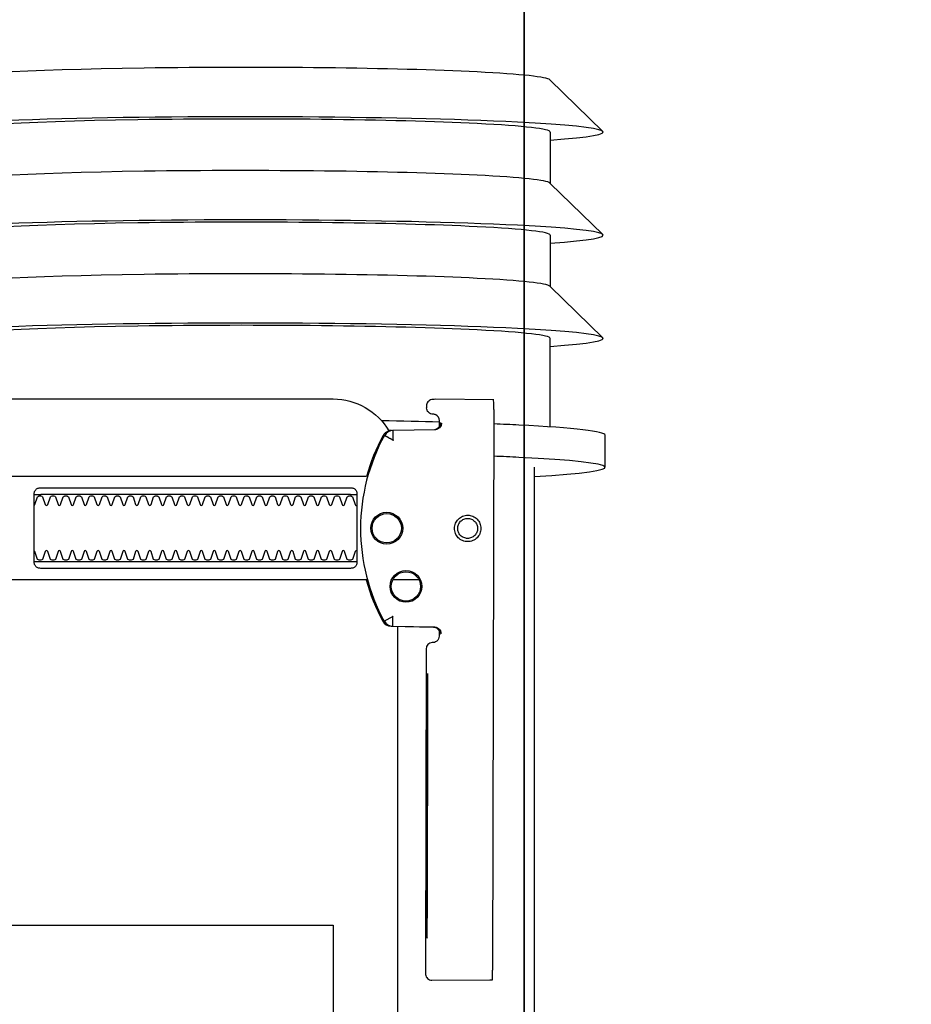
# Model space of a CAD drawing. Header units: millimetres. Extents: x 11979 to 23691, y 12825 to 41978.
# Tile 164 of 256: x 21581 to 21595, y 35702 to 35718. Entities that reach past the tile are written whole.
import ezdxf

# ---------------------------------------------------------------- set-up
doc = ezdxf.new("R2010")
doc.units = ezdxf.units.MM
for name, color, linetype in [('-WYMIAR', 8, 'Continuous'), ('_PROJEKTOWANE', 5, 'Continuous'), ('PROJEKTOWANE', 5, 'Continuous')]:
    doc.layers.add(name, color=color, linetype=linetype)
doc.layers.add('-ŚCIANY DZIAŁOWE', color=3, linetype='Continuous', lineweight=35)
doc.styles.get("Standard").update_dxf_attribs({"font": 'arial.ttf'})
doc.dimstyles.new('CZA-KROPKA-50', dxfattribs={"dimtxt": 12, "dimasz": 1, "dimexe": 2, "dimexo": 25, "dimgap": 4, "dimtad": 1, "dimdec": 1, "dimrnd": 0.5, "dimzin": 9, "dimdsep": 46, "dimtxsty": 'Standard', "dimblk": 'CZA-KROPKA', "dimblk1": 'CZA-KROPKA', "dimblk2": 'CZA-KROPKA', "dimsah": 1, "dimcen": -20, "dimse1": 1, "dimse2": 1, "dimclrd": 8, "dimclre": 8, "dimclrt": 9, "dimadec": 0, "dimazin": 0, "dimtfac": 1, "dimtdec": 1, "dimtmove": 1, "dimatfit": 3, "dimldrblk": 'CZA-KROPKA', "dimfxl": 1, "dimtolj": 1, "dimtzin": 9, "dimarcsym": 0})

# ---------------------------------------------------------------- blocks, each defined once
blk = doc.blocks.new('CZA-KROPKA')
at = {"layer": '-WYMIAR', "linetype": 'ByBlock'}
for p, q in [((0, 10), (0, -10)), ((5, 0), (-5, 0))]:
    blk.add_line(p, q, dxfattribs=at)
at = {"layer": '-WYMIAR', "linetype": 'ByBlock', "const_width": 2.5}
blk.add_lwpolyline([(-1.25, 0, 1), (1.25, 0, 1)], format="xyb", close=True, dxfattribs=at)
blk = doc.blocks.new('*D1609')
at = {"layer": '_PROJEKTOWANE', "color": 8, "lineweight": -2}
for p, q in [((21589.732, 35698.002), (21599.732, 35698.002)), ((21602.554, 35671.928), (21594.732, 35698.002)), ((21626.491, 35671.928), (21602.554, 35671.928))]:
    blk.add_line(p, q, dxfattribs=at)
at = {"layer": 'Defpoints', "color": 0}
for p in [(21588.732, 35801.111), (21600.732, 35796.984), (21600.732, 35698.002)]:
    blk.add_point(p, dxfattribs=at)
at = {"layer": '_PROJEKTOWANE', "color": 8, "lineweight": -2, "rotation": 180}
blk.add_blockref('CZA-KROPKA', (21588.732, 35698.002), dxfattribs=at)
at = {"layer": '_PROJEKTOWANE', "color": 8, "lineweight": -2}
blk.add_blockref('CZA-KROPKA', (21600.732, 35698.002), dxfattribs=at)
at = {"layer": '_PROJEKTOWANE', "color": 9, "insert": (21614.523, 35681.952), "char_height": 12, "attachment_point": 5}
blk.add_mtext('\\A1;12', dxfattribs=at)
blk = doc.blocks.new('99440_TOP')
for points in [[(-0.18928, 0.18181), (-0.19428, 0.18181)], [(-0.24931, 0.17326), (-0.24134, 0.18145)], [(-0.24123, 0.17331), (-0.23328, 0.17331), (-0.22535, 0.18145)], [(-0.22525, 0.17331), (-0.2173, 0.17331), (-0.20936, 0.18145)], [(-0.19554, 0.17331), (-0.20926, 0.17331)], [(-0.18928, 0.17081), (-0.04441, 0.17081), (-0.04022, 0.17071), (-0.03603, 0.17042), (-0.03187, 0.16993), (-0.02773, 0.16925), (-0.02363, 0.16837), (-0.01957, 0.16731), (-0.01557, 0.16606), (-0.01163, 0.16462), (-0.00776, 0.163), (-0.00397, 0.1612), (-0.00027, 0.15923), (0.00334, 0.15708), (0.00684, 0.15478), (0.01023, 0.15231), (0.0135, 0.14968)], [(-0.19826, 0.16455), (-0.11135, 0.16437)], [(-0.1958, 0.15629), (-0.19595, 0.15629), (-0.19625, 0.15629), (-0.1958, 0.1562), (-0.19564, 0.15614), (-0.1955, 0.15605), (-0.19538, 0.15594), (-0.19527, 0.15581), (-0.19519, 0.15567), (-0.19513, 0.15551), (-0.1951, 0.15535)], [(-0.16466, 0.14865), (-0.16453, 0.1552), (-0.16451, 0.15536), (-0.16447, 0.15551), (-0.16441, 0.15566), (-0.16432, 0.15579), (-0.16422, 0.15591), (-0.16409, 0.15601), (-0.16395, 0.15609), (-0.16381, 0.15614), (-0.16335, 0.15622), (-0.16367, 0.15623), (-0.16382, 0.15623)], [(-0.12182, 0.15427), (-0.15182, 0.15433)], [(-0.15182, 0.15423), (-0.12182, 0.15417)], [(-0.17187, 0.15297), (-0.17187, 0.14893)], [(0.16506, 0.14968), (-0.16464, 0.14968)], [(-0.17187, 0.14497), (-0.17187, 0.08036)], [(-0.18507, 0.14236), (-0.18507, 0.09436)], [(-0.17467, 0.09436), (-0.17467, 0.14236)], [(-0.11834, 0.04968), (-0.11834, 0.13968), (0.11166, 0.13968), (0.11166, 0.04968)]]:
    blk.add_lwpolyline(points)
for points in [[(-0.19976, 0.16454), (-0.19982, 0.15554, 0.009369), (-0.1998, 0.15511), (-0.19978, 0.15494), (-0.19973, 0.15477), (-0.19965, 0.15461), (-0.19955, 0.15447), (-0.19942, 0.15435), (-0.19927, 0.15426), (-0.19911, 0.15419), (-0.19894, 0.15415), (-0.19882, 0.15414), (-0.19867, 0.15414)], [(-0.16399, 0.15607), (-0.16311, 0.15607), (-0.1629, 0.15604), (-0.16269, 0.15598), (-0.16251, 0.15587), (-0.16236, 0.15572), (-0.16223, 0.15555), (-0.16215, 0.15535), (-0.16211, 0.15515, 0.002299), (-0.16211, 0.15503, 0.40455), (-0.16111, 0.15406), (-0.11132, 0.15396), (-0.11114, 0.15396), (-0.11098, 0.15396), (-0.11086, 0.15396), (-0.1107, 0.15397), (-0.11052, 0.15401), (-0.11035, 0.15408), (-0.1102, 0.15418), (-0.11007, 0.1543), (-0.10996, 0.15445), (-0.10988, 0.15461), (-0.10983, 0.15479), (-0.10982, 0.15497), (-0.10984, 0.16396), (-0.10985, 0.16436)], [(-0.19563, 0.15613), (-0.19652, 0.15613, 0.282591), (-0.1974, 0.15558), (-0.19744, 0.15549), (-0.19748, 0.15538), (-0.1975, 0.15529), (-0.19751, 0.15514, -0.415352), (-0.19851, 0.15414)], [(-0.1961, 0.15644), (-0.19574, 0.15638), (-0.19542, 0.15617), (-0.1952, 0.15585), (-0.1951, 0.1555), (-0.195, 0.14894), (-0.195, 0.14888, 0.265347), (-0.19422, 0.14762, 0.125711), (-0.17984, 0.14391, 0.125711), (-0.16545, 0.14756, 0.26954), (-0.16466, 0.14885), (-0.16454, 0.1554), (-0.16451, 0.15562), (-0.16443, 0.15583), (-0.16431, 0.15601), (-0.16415, 0.15617), (-0.16396, 0.15628), (-0.16375, 0.15636), (-0.16355, 0.15638)], [(-0.1598, 0.04968), (-0.17235, 0.04968, 0.405519), (-0.17187, 0.05018), (-0.17187, 0.05088, 0.414214), (-0.17237, 0.05138), (-0.18737, 0.05138, 0.414214), (-0.18787, 0.05088), (-0.18787, 0.05018, 0.405519), (-0.18738, 0.04968), (-0.18987, 0.04968, -0.414214), (-0.19987, 0.05968), (-0.19987, 0.13968, -0.266001), (-0.19493, 0.1483)], [(-0.19499, 0.14869), (-0.19498, 0.1485), (-0.19496, 0.1484), (-0.19493, 0.1483), (-0.1949, 0.1482), (-0.19485, 0.1481), (-0.1948, 0.148), (-0.19475, 0.14791), (-0.19469, 0.14783), (-0.19462, 0.14774), (-0.19454, 0.14766), (-0.19447, 0.14759), (-0.19438, 0.14753), (-0.1943, 0.14747), (-0.19421, 0.14742), (-0.19345, 0.14701), (-0.19268, 0.14663), (-0.1919, 0.14628), (-0.19111, 0.14594), (-0.19031, 0.14563), (-0.18951, 0.14534), (-0.18869, 0.14507), (-0.18787, 0.14483), (-0.18787, 0.06856, 0.414214)], [(-0.17187, 0.14478), (-0.17103, 0.14502), (-0.17021, 0.14528), (-0.16939, 0.14557), (-0.16858, 0.14588), (-0.16778, 0.14622), (-0.16699, 0.14657), (-0.16621, 0.14696), (-0.16545, 0.14736), (-0.16544, 0.14736, 0.269546), (-0.16466, 0.14865)], [(-0.18339, 0.09336, 0.182836), (-0.1835, 0.09345), (-0.18472, 0.09386, 0.050055), (-0.18487, 0.09412), (-0.18487, 0.0944, 0.050055), (-0.18472, 0.09466), (-0.1835, 0.09507, 0.719897), (-0.1835, 0.09545), (-0.18472, 0.09586, 0.050055), (-0.18487, 0.09612), (-0.18487, 0.0964, 0.050055), (-0.18472, 0.09666), (-0.1835, 0.09707, 0.719897), (-0.1835, 0.09745), (-0.18472, 0.09786, 0.050055), (-0.18487, 0.09812), (-0.18487, 0.0984, 0.050055), (-0.18472, 0.09866), (-0.1835, 0.09907, 0.719897), (-0.1835, 0.09945), (-0.18472, 0.09986, 0.050055), (-0.18487, 0.10012), (-0.18487, 0.1004, 0.050055), (-0.18472, 0.10066), (-0.1835, 0.10107, 0.719897), (-0.1835, 0.10145), (-0.18472, 0.10186, 0.050055), (-0.18487, 0.10212), (-0.18487, 0.1024, 0.050055), (-0.18472, 0.10266), (-0.1835, 0.10307, 0.719897), (-0.1835, 0.10345), (-0.18472, 0.10386, 0.050055), (-0.18487, 0.10412), (-0.18487, 0.1044, 0.050055), (-0.18472, 0.10466), (-0.1835, 0.10507, 0.719897), (-0.1835, 0.10545), (-0.18472, 0.10586, 0.050055), (-0.18487, 0.10612), (-0.18487, 0.1064, 0.050055), (-0.18472, 0.10666), (-0.1835, 0.10707, 0.719897), (-0.1835, 0.10745), (-0.18472, 0.10786, 0.050055), (-0.18487, 0.10812), (-0.18487, 0.1084, 0.050055), (-0.18472, 0.10866), (-0.1835, 0.10907, 0.719897), (-0.1835, 0.10945), (-0.18472, 0.10986, 0.050055), (-0.18487, 0.11012), (-0.18487, 0.1104, 0.050055), (-0.18472, 0.11066), (-0.1835, 0.11107, 0.719897), (-0.1835, 0.11145), (-0.18472, 0.11186, 0.050055), (-0.18487, 0.11212), (-0.18487, 0.1124, 0.050055), (-0.18472, 0.11266), (-0.1835, 0.11307, 0.719897), (-0.1835, 0.11345), (-0.18472, 0.11386, 0.050055), (-0.18487, 0.11412), (-0.18487, 0.1144, 0.050055), (-0.18472, 0.11466), (-0.1835, 0.11507, 0.719897), (-0.1835, 0.11545), (-0.18472, 0.11586, 0.050055), (-0.18487, 0.11612), (-0.18487, 0.1164, 0.050055), (-0.18472, 0.11666), (-0.1835, 0.11707, 0.719897), (-0.1835, 0.11745), (-0.18472, 0.11786, 0.050055), (-0.18487, 0.11812), (-0.18487, 0.1184, 0.050055), (-0.18472, 0.11866), (-0.1835, 0.11907, 0.719897), (-0.1835, 0.11945), (-0.18472, 0.11986, 0.050055), (-0.18487, 0.12012), (-0.18487, 0.1204, 0.050055), (-0.18472, 0.12066), (-0.1835, 0.12107, 0.719897), (-0.1835, 0.12145), (-0.18472, 0.12186, 0.050055), (-0.18487, 0.12212), (-0.18487, 0.1224, 0.050055), (-0.18472, 0.12266), (-0.1835, 0.12307, 0.719897), (-0.1835, 0.12345), (-0.18472, 0.12386, 0.050055), (-0.18487, 0.12412), (-0.18487, 0.1244, 0.050055), (-0.18472, 0.12466), (-0.1835, 0.12507, 0.719897), (-0.1835, 0.12545), (-0.18472, 0.12586, 0.050055), (-0.18487, 0.12612), (-0.18487, 0.1264, 0.050055), (-0.18472, 0.12666), (-0.1835, 0.12707, 0.719897), (-0.1835, 0.12745), (-0.18472, 0.12786, 0.050055), (-0.18487, 0.12812), (-0.18487, 0.1284, 0.050055), (-0.18472, 0.12866), (-0.1835, 0.12907, 0.719897), (-0.1835, 0.12945), (-0.18472, 0.12986, 0.050055), (-0.18487, 0.13012), (-0.18487, 0.1304, 0.050055), (-0.18472, 0.13066), (-0.1835, 0.13107, 0.719897), (-0.1835, 0.13145), (-0.18472, 0.13186, 0.050055), (-0.18487, 0.13212), (-0.18487, 0.1324, 0.050055), (-0.18472, 0.13266), (-0.1835, 0.13307, 0.719897), (-0.1835, 0.13345), (-0.18472, 0.13386, 0.050055), (-0.18487, 0.13412), (-0.18487, 0.1344, 0.050055), (-0.18472, 0.13466), (-0.1835, 0.13507, 0.719897), (-0.1835, 0.13545), (-0.18472, 0.13586, 0.050055), (-0.18487, 0.13612), (-0.18487, 0.1364, 0.050055), (-0.18472, 0.13666), (-0.1835, 0.13707, 0.719897), (-0.1835, 0.13745), (-0.18472, 0.13786, 0.050055), (-0.18487, 0.13812), (-0.18487, 0.1384, 0.050055), (-0.18472, 0.13866), (-0.1835, 0.13907, 0.719897), (-0.1835, 0.13945), (-0.18472, 0.13986, 0.050055), (-0.18487, 0.14012), (-0.18487, 0.1404, 0.050055), (-0.18472, 0.14066), (-0.1835, 0.14107, 0.719897), (-0.1835, 0.14145), (-0.18472, 0.14186, 0.050055), (-0.18487, 0.14212), (-0.18487, 0.1424, 0.050055), (-0.18472, 0.14266), (-0.1835, 0.14307, 0.474594), (-0.18339, 0.14336)], [(-0.17634, 0.14336, 0.474594), (-0.17623, 0.14307), (-0.17501, 0.14266, 0.050055), (-0.17487, 0.1424), (-0.17487, 0.14212, 0.050055), (-0.17501, 0.14186), (-0.17623, 0.14145, 0.719897), (-0.17623, 0.14107), (-0.17501, 0.14066, 0.050055), (-0.17487, 0.1404), (-0.17487, 0.14012, 0.050055), (-0.17501, 0.13986), (-0.17623, 0.13945, 0.719897), (-0.17623, 0.13907), (-0.17501, 0.13866, 0.050055), (-0.17487, 0.1384), (-0.17487, 0.13812, 0.050055), (-0.17501, 0.13786), (-0.17623, 0.13745, 0.719897), (-0.17623, 0.13707), (-0.17501, 0.13666, 0.050055), (-0.17487, 0.1364), (-0.17487, 0.13612, 0.050055), (-0.17501, 0.13586), (-0.17623, 0.13545, 0.719897), (-0.17623, 0.13507), (-0.17501, 0.13466, 0.050055), (-0.17487, 0.1344), (-0.17487, 0.13412, 0.050055), (-0.17501, 0.13386), (-0.17623, 0.13345, 0.719897), (-0.17623, 0.13307), (-0.17501, 0.13266, 0.050055), (-0.17487, 0.1324), (-0.17487, 0.13212, 0.050055), (-0.17501, 0.13186), (-0.17623, 0.13145, 0.719897), (-0.17623, 0.13107), (-0.17501, 0.13066, 0.050055), (-0.17487, 0.1304), (-0.17487, 0.13012, 0.050055), (-0.17501, 0.12986), (-0.17623, 0.12945, 0.719897), (-0.17623, 0.12907), (-0.17501, 0.12866, 0.050055), (-0.17487, 0.1284), (-0.17487, 0.12812, 0.050055), (-0.17501, 0.12786), (-0.17623, 0.12745, 0.719897), (-0.17623, 0.12707), (-0.17501, 0.12666, 0.050055), (-0.17487, 0.1264), (-0.17487, 0.12612, 0.050055), (-0.17501, 0.12586), (-0.17623, 0.12545, 0.719897), (-0.17623, 0.12507), (-0.17501, 0.12466, 0.050055), (-0.17487, 0.1244), (-0.17487, 0.12412, 0.050055), (-0.17501, 0.12386), (-0.17623, 0.12345, 0.719897), (-0.17623, 0.12307), (-0.17501, 0.12266, 0.050055), (-0.17487, 0.1224), (-0.17487, 0.12212, 0.050055), (-0.17501, 0.12186), (-0.17623, 0.12145, 0.719897), (-0.17623, 0.12107), (-0.17501, 0.12066, 0.050055), (-0.17487, 0.1204), (-0.17487, 0.12012, 0.050055), (-0.17501, 0.11986), (-0.17623, 0.11945, 0.719897), (-0.17623, 0.11907), (-0.17501, 0.11866, 0.050055), (-0.17487, 0.1184), (-0.17487, 0.11812, 0.050055), (-0.17501, 0.11786), (-0.17623, 0.11745, 0.719897), (-0.17623, 0.11707), (-0.17501, 0.11666, 0.050055), (-0.17487, 0.1164), (-0.17487, 0.11612, 0.050055), (-0.17501, 0.11586), (-0.17623, 0.11545, 0.719897), (-0.17623, 0.11507), (-0.17501, 0.11466, 0.050055), (-0.17487, 0.1144), (-0.17487, 0.11412, 0.050055), (-0.17501, 0.11386), (-0.17623, 0.11345, 0.719897), (-0.17623, 0.11307), (-0.17501, 0.11266, 0.050055), (-0.17487, 0.1124), (-0.17487, 0.11212, 0.050055), (-0.17501, 0.11186), (-0.17623, 0.11145, 0.719897), (-0.17623, 0.11107), (-0.17501, 0.11066, 0.050055), (-0.17487, 0.1104), (-0.17487, 0.11012, 0.050055), (-0.17501, 0.10986), (-0.17623, 0.10945, 0.719897), (-0.17623, 0.10907), (-0.17501, 0.10866, 0.050055), (-0.17487, 0.1084), (-0.17487, 0.10812, 0.050055), (-0.17501, 0.10786), (-0.17623, 0.10745, 0.719897), (-0.17623, 0.10707), (-0.17501, 0.10666, 0.050055), (-0.17487, 0.1064), (-0.17487, 0.10612, 0.050055), (-0.17501, 0.10586), (-0.17623, 0.10545, 0.719897), (-0.17623, 0.10507), (-0.17501, 0.10466, 0.050055), (-0.17487, 0.1044), (-0.17487, 0.10412, 0.050055), (-0.17501, 0.10386), (-0.17623, 0.10345, 0.719897), (-0.17623, 0.10307), (-0.17501, 0.10266, 0.050055), (-0.17487, 0.1024), (-0.17487, 0.10212, 0.050055), (-0.17501, 0.10186), (-0.17623, 0.10145, 0.719897), (-0.17623, 0.10107), (-0.17501, 0.10066, 0.050055), (-0.17487, 0.1004), (-0.17487, 0.10012, 0.050055), (-0.17501, 0.09986), (-0.17623, 0.09945, 0.719897), (-0.17623, 0.09907), (-0.17501, 0.09866, 0.050055), (-0.17487, 0.0984), (-0.17487, 0.09812, 0.050055), (-0.17501, 0.09786), (-0.17623, 0.09745, 0.719897), (-0.17623, 0.09707), (-0.17501, 0.09666, 0.050055), (-0.17487, 0.0964), (-0.17487, 0.09612, 0.050055), (-0.17501, 0.09586), (-0.17623, 0.09545, 0.719897), (-0.17623, 0.09507), (-0.17501, 0.09466, 0.050055), (-0.17487, 0.0944), (-0.17487, 0.09412, 0.050055), (-0.17501, 0.09386), (-0.17623, 0.09345, 0.182836), (-0.17634, 0.09336)]]:
    blk.add_lwpolyline(points, format="xyb")
for points in [[(-0.17981, 0.16256), (-0.17961, 0.16255), (-0.17941, 0.16252), (-0.17921, 0.16247), (-0.17902, 0.1624), (-0.17884, 0.16232), (-0.17867, 0.16221), (-0.17851, 0.16209), (-0.17836, 0.16196), (-0.17823, 0.16181), (-0.17811, 0.16165), (-0.178, 0.16147), (-0.17792, 0.16129), (-0.17785, 0.1611), (-0.1778, 0.16091), (-0.17777, 0.16071), (-0.17776, 0.16051), (-0.17777, 0.16031), (-0.1778, 0.16011), (-0.17785, 0.15991), (-0.17792, 0.15972), (-0.17801, 0.15954), (-0.17811, 0.15937), (-0.17823, 0.15921), (-0.17837, 0.15906), (-0.17852, 0.15893), (-0.17868, 0.15881), (-0.17885, 0.1587), (-0.17903, 0.15862), (-0.17922, 0.15855), (-0.17942, 0.1585), (-0.17962, 0.15847), (-0.17982, 0.15846), (-0.18002, 0.15847), (-0.18022, 0.1585), (-0.18041, 0.15855), (-0.1806, 0.15862), (-0.18078, 0.15871), (-0.18095, 0.15881), (-0.18111, 0.15893), (-0.18126, 0.15907), (-0.1814, 0.15922), (-0.18152, 0.15938), (-0.18162, 0.15955), (-0.18171, 0.15973), (-0.18177, 0.15992), (-0.18182, 0.16012), (-0.18185, 0.16031), (-0.18186, 0.16052), (-0.18185, 0.16072), (-0.18182, 0.16091), (-0.18177, 0.16111), (-0.1817, 0.1613), (-0.18162, 0.16148), (-0.18151, 0.16165), (-0.18139, 0.16181), (-0.18126, 0.16196), (-0.18111, 0.1621), (-0.18095, 0.16222), (-0.18077, 0.16232), (-0.18059, 0.1624), (-0.1804, 0.16247), (-0.18021, 0.16252), (-0.18001, 0.16255)], [(-0.17981, 0.16205), (-0.17966, 0.16205), (-0.17951, 0.16202), (-0.17936, 0.16199), (-0.17922, 0.16194), (-0.17908, 0.16187), (-0.17895, 0.16179), (-0.17883, 0.1617), (-0.17871, 0.1616), (-0.17861, 0.16149), (-0.17852, 0.16136), (-0.17844, 0.16123), (-0.17838, 0.1611), (-0.17833, 0.16095), (-0.17829, 0.1608), (-0.17827, 0.16065), (-0.17826, 0.1605), (-0.17827, 0.16035), (-0.17829, 0.1602), (-0.17833, 0.16005), (-0.17838, 0.15991), (-0.17845, 0.15977), (-0.17852, 0.15964), (-0.17862, 0.15952), (-0.17872, 0.15941), (-0.17883, 0.1593), (-0.17895, 0.15921), (-0.17908, 0.15914), (-0.17922, 0.15907), (-0.17936, 0.15902), (-0.17951, 0.15898), (-0.17966, 0.15896), (-0.17981, 0.15896), (-0.17997, 0.15896), (-0.18012, 0.15899), (-0.18026, 0.15902), (-0.18041, 0.15907), (-0.18054, 0.15914), (-0.18067, 0.15922), (-0.1808, 0.15931), (-0.18091, 0.15941), (-0.18101, 0.15952), (-0.1811, 0.15965), (-0.18118, 0.15978), (-0.18124, 0.15991), (-0.1813, 0.16006), (-0.18133, 0.16021), (-0.18135, 0.16036), (-0.18136, 0.16051), (-0.18135, 0.16066), (-0.18133, 0.16081), (-0.18129, 0.16096), (-0.18124, 0.1611), (-0.18118, 0.16124), (-0.1811, 0.16137), (-0.18101, 0.16149), (-0.1809, 0.1616), (-0.18079, 0.16171), (-0.18067, 0.1618), (-0.18054, 0.16187), (-0.1804, 0.16194), (-0.18026, 0.16199), (-0.18011, 0.16203), (-0.17996, 0.16205)], [(-0.17458, 0.14336), (-0.17449, 0.14336), (-0.17441, 0.14335), (-0.17432, 0.14333), (-0.17423, 0.14331), (-0.17415, 0.14327), (-0.17407, 0.14323), (-0.174, 0.14318), (-0.17393, 0.14313), (-0.17387, 0.14306), (-0.17381, 0.14299), (-0.17376, 0.1429), (-0.17371, 0.1428), (-0.17367, 0.1427), (-0.17365, 0.14259), (-0.17363, 0.14247), (-0.17362, 0.14236), (-0.17362, 0.09436), (-0.17363, 0.09424), (-0.17365, 0.09413), (-0.17367, 0.09402), (-0.17371, 0.09391), (-0.17376, 0.09382), (-0.17381, 0.09373), (-0.17387, 0.09366), (-0.17393, 0.09359), (-0.174, 0.09354), (-0.17407, 0.09349), (-0.17415, 0.09344), (-0.17423, 0.09341), (-0.17432, 0.09339), (-0.17441, 0.09337), (-0.17449, 0.09336), (-0.17458, 0.09336), (-0.18516, 0.09336), (-0.18525, 0.09336), (-0.18533, 0.09337), (-0.18542, 0.09339), (-0.18551, 0.09341), (-0.18559, 0.09344), (-0.18567, 0.09349), (-0.18574, 0.09354), (-0.18581, 0.09359), (-0.18587, 0.09366), (-0.18593, 0.09373), (-0.18598, 0.09382), (-0.18603, 0.09391), (-0.18607, 0.09402), (-0.18609, 0.09413), (-0.18611, 0.09424), (-0.18611, 0.09436), (-0.18611, 0.14236), (-0.18611, 0.14247), (-0.18609, 0.14259), (-0.18607, 0.1427), (-0.18603, 0.1428), (-0.18598, 0.1429), (-0.18593, 0.14299), (-0.18587, 0.14306), (-0.18581, 0.14313), (-0.18574, 0.14318), (-0.18567, 0.14323), (-0.18559, 0.14327), (-0.18551, 0.14331), (-0.18542, 0.14333), (-0.18533, 0.14335), (-0.18525, 0.14336), (-0.18516, 0.14336)]]:
    blk.add_lwpolyline(points, close=True)
for points in [[(-0.19422, 0.14766), (-0.19422, 0.14766), (-0.19422, 0.14766), (-0.19422, 0.14766), (-0.19422, 0.14766), (-0.19422, 0.14766), (-0.19421, 0.14766), (-0.19421, 0.14766), (-0.19421, 0.14766), (-0.19421, 0.14766), (-0.19421, 0.14766), (-0.19421, 0.14766), (-0.19422, 0.14766), (-0.19422, 0.14766), (-0.19422, 0.14766), (-0.19422, 0.14766), (-0.19422, 0.14766), (-0.19422, 0.14766), (-0.19422, 0.14767), (-0.19422, 0.14767), (-0.19422, 0.14767), (-0.19422, 0.14767), (-0.19422, 0.14767), (-0.19422, 0.14767), (-0.19422, 0.14767), (-0.19422, 0.14768), (-0.19421, 0.14768), (-0.19421, 0.14768), (-0.19421, 0.14769), (-0.19421, 0.14769), (-0.1942, 0.1477), (-0.1942, 0.1477), (-0.1942, 0.14771), (-0.1942, 0.14771), (-0.19419, 0.14772), (-0.19419, 0.14772), (-0.19419, 0.14773), (-0.19419, 0.14773), (-0.19418, 0.14774), (-0.19418, 0.14775), (-0.19418, 0.14775), (-0.19417, 0.14776), (-0.19417, 0.14776), (-0.19417, 0.14777), (-0.19416, 0.14778), (-0.19416, 0.14779), (-0.19415, 0.14779), (-0.19415, 0.1478), (-0.19414, 0.14781), (-0.19414, 0.14782), (-0.19414, 0.14783), (-0.19413, 0.14784), (-0.19413, 0.14784), (-0.19412, 0.14785), (-0.19412, 0.14786), (-0.19411, 0.14787), (-0.19411, 0.14788), (-0.1941, 0.14789), (-0.19409, 0.1479), (-0.19409, 0.14791), (-0.19408, 0.14792), (-0.19408, 0.14793), (-0.19407, 0.14794), (-0.19407, 0.14796), (-0.19406, 0.14797), (-0.19405, 0.14798), (-0.19405, 0.14799), (-0.19404, 0.148), (-0.19403, 0.14801), (-0.19403, 0.14803), (-0.19402, 0.14804), (-0.19401, 0.14806), (-0.19399, 0.14809), (-0.19398, 0.14812), (-0.19396, 0.14814), (-0.19395, 0.14817), (-0.19393, 0.1482), (-0.19392, 0.14823), (-0.19382, 0.14841), (-0.1938, 0.14844), (-0.19376, 0.14851), (-0.19375, 0.14854), (-0.19373, 0.14858), (-0.19371, 0.14861), (-0.19369, 0.14864), (-0.19367, 0.14868), (-0.19365, 0.14871), (-0.19363, 0.14875), (-0.19362, 0.14877), (-0.19362, 0.14878), (-0.19361, 0.14878), (-0.1936, 0.1488), (-0.1936, 0.14881), (-0.19359, 0.14882), (-0.19359, 0.14883), (-0.19358, 0.14884), (-0.19358, 0.14885), (-0.19357, 0.14885), (-0.19357, 0.14886), (-0.19357, 0.14886), (-0.19357, 0.14886), (-0.19357, 0.14887), (-0.19356, 0.14887), (-0.19356, 0.14888), (-0.19356, 0.14889), (-0.19356, 0.14889), (-0.19355, 0.1489), (-0.19355, 0.1489), (-0.19355, 0.14891), (-0.19354, 0.14891), (-0.19354, 0.14891), (-0.19354, 0.14892), (-0.19353, 0.14892), (-0.19353, 0.14892), (-0.19352, 0.14893), (-0.19352, 0.14893), (-0.19351, 0.14894), (-0.19351, 0.14894), (-0.19351, 0.14894), (-0.1935, 0.14895), (-0.1935, 0.14895), (-0.1935, 0.14896), (-0.1935, 0.14896), (-0.1935, 0.14897), (-0.1935, 0.14897), (-0.1935, 0.14897), (-0.1935, 0.14898), (-0.1935, 0.14898), (-0.1935, 0.14899), (-0.1935, 0.14899), (-0.19351, 0.14899), (-0.19351, 0.149), (-0.19351, 0.149), (-0.19351, 0.149), (-0.19351, 0.149), (-0.19352, 0.149), (-0.19352, 0.149), (-0.19352, 0.149), (-0.19352, 0.149), (-0.19352, 0.149), (-0.19352, 0.149), (-0.19353, 0.149), (-0.19353, 0.149), (-0.19353, 0.149), (-0.19353, 0.149), (-0.19354, 0.149), (-0.19354, 0.149), (-0.19354, 0.149), (-0.19354, 0.149), (-0.19355, 0.149), (-0.19355, 0.149), (-0.19355, 0.149), (-0.19356, 0.149), (-0.19356, 0.14899), (-0.19357, 0.14899), (-0.19357, 0.14899), (-0.19357, 0.14899), (-0.19358, 0.14899), (-0.19358, 0.14899), (-0.19358, 0.14899), (-0.19359, 0.14899), (-0.19359, 0.14898), (-0.19359, 0.14898), (-0.1936, 0.14898), (-0.1936, 0.14898), (-0.19361, 0.14898), (-0.19361, 0.14898), (-0.19362, 0.14899), (-0.19362, 0.14899), (-0.19363, 0.14899), (-0.19363, 0.14899), (-0.19363, 0.14899), (-0.19364, 0.14899), (-0.19364, 0.14899), (-0.19364, 0.14899), (-0.19365, 0.14899), (-0.19365, 0.14899), (-0.19365, 0.14899), (-0.19365, 0.14899), (-0.19365, 0.14899), (-0.19365, 0.14899), (-0.19366, 0.14899), (-0.19366, 0.14899), (-0.19367, 0.14899), (-0.19367, 0.14899), (-0.19368, 0.14899), (-0.19368, 0.14899), (-0.19369, 0.14899), (-0.19369, 0.14899), (-0.1937, 0.14899), (-0.19371, 0.14899), (-0.19371, 0.14899), (-0.19372, 0.14899), (-0.19373, 0.14899), (-0.19374, 0.14899), (-0.19375, 0.14899), (-0.19375, 0.14899), (-0.19376, 0.14899), (-0.19377, 0.14899), (-0.19378, 0.14898), (-0.19379, 0.14898), (-0.19384, 0.14898), (-0.19385, 0.14898), (-0.19386, 0.14898), (-0.19387, 0.14898), (-0.19388, 0.14898), (-0.19389, 0.14898), (-0.1939, 0.14898), (-0.19391, 0.14898), (-0.19392, 0.14898), (-0.19394, 0.14898), (-0.19395, 0.14898), (-0.19396, 0.14898), (-0.19397, 0.14898), (-0.19398, 0.14898), (-0.19403, 0.14898), (-0.19406, 0.14898), (-0.19408, 0.14898), (-0.19411, 0.14898), (-0.19413, 0.14898), (-0.19415, 0.14898), (-0.19418, 0.14898), (-0.1942, 0.14898), (-0.19422, 0.14898), (-0.19425, 0.14897), (-0.19442, 0.14897), (-0.19444, 0.14897), (-0.19446, 0.14897), (-0.19448, 0.14897), (-0.1945, 0.14897), (-0.19451, 0.14897), (-0.19452, 0.14897), (-0.19453, 0.14897), (-0.19454, 0.14897), (-0.19455, 0.14897), (-0.19456, 0.14897), (-0.19457, 0.14897), (-0.19458, 0.14897), (-0.19459, 0.14897), (-0.19459, 0.14897), (-0.1946, 0.14897), (-0.19461, 0.14897), (-0.19462, 0.14897), (-0.19463, 0.14897), (-0.19464, 0.14897), (-0.19465, 0.14897), (-0.19466, 0.14897), (-0.19466, 0.14897), (-0.19467, 0.14897), (-0.19468, 0.14897), (-0.19469, 0.14897), (-0.1947, 0.14896), (-0.1947, 0.14896), (-0.19471, 0.14896), (-0.19472, 0.14896), (-0.19473, 0.14896), (-0.19473, 0.14896), (-0.19474, 0.14896), (-0.19475, 0.14896), (-0.19476, 0.14896), (-0.19476, 0.14896), (-0.19477, 0.14896), (-0.19478, 0.14896), (-0.19478, 0.14896), (-0.19479, 0.14896), (-0.1948, 0.14896), (-0.1948, 0.14896), (-0.19481, 0.14896), (-0.19482, 0.14896), (-0.19482, 0.14896), (-0.19483, 0.14896), (-0.19484, 0.14896), (-0.19485, 0.14896), (-0.19486, 0.14896), (-0.19486, 0.14896), (-0.19487, 0.14896), (-0.19487, 0.14896), (-0.19488, 0.14896), (-0.19489, 0.14896), (-0.19489, 0.14896), (-0.1949, 0.14896), (-0.1949, 0.14896), (-0.1949, 0.14896), (-0.19491, 0.14896), (-0.19491, 0.14896), (-0.19492, 0.14896), (-0.19492, 0.14896), (-0.19493, 0.14896), (-0.19493, 0.14896), (-0.19493, 0.14896), (-0.19494, 0.14896), (-0.19494, 0.14896), (-0.19495, 0.14896), (-0.19495, 0.14896), (-0.19495, 0.14896), (-0.19496, 0.14896), (-0.19496, 0.14896), (-0.19496, 0.14896), (-0.19496, 0.14896), (-0.19497, 0.14896), (-0.19497, 0.14896), (-0.19497, 0.14896), (-0.19498, 0.14896), (-0.19498, 0.14896), (-0.19498, 0.14896), (-0.19498, 0.14896), (-0.19498, 0.14896), (-0.19499, 0.14896), (-0.19499, 0.14896), (-0.19499, 0.14896), (-0.19499, 0.14896), (-0.19499, 0.14896), (-0.19499, 0.14896), (-0.19499, 0.14896), (-0.19499, 0.14895), (-0.195, 0.14895), (-0.195, 0.14895), (-0.195, 0.14895), (-0.195, 0.14895), (-0.195, 0.14895), (-0.195, 0.14895), (-0.195, 0.14895), (-0.195, 0.14895), (-0.195, 0.14895), (-0.195, 0.14895), (-0.195, 0.14895), (-0.195, 0.14895), (-0.195, 0.14895), (-0.195, 0.14896), (-0.195, 0.14896), (-0.195, 0.14896), (-0.195, 0.14896), (-0.195, 0.14896), (-0.195, 0.14896), (-0.195, 0.14896), (-0.195, 0.14896), (-0.195, 0.14896), (-0.195, 0.14896), (-0.195, 0.14896), (-0.195, 0.14896), (-0.195, 0.14896), (-0.195, 0.14896), (-0.195, 0.14896), (-0.195, 0.14895), (-0.195, 0.14895, 0.269547)], [(-0.16467, 0.14889), (-0.16468, 0.14889), (-0.16471, 0.1489), (-0.16484, 0.1489), (-0.1659, 0.14893), (-0.16599, 0.14893), (-0.16603, 0.14893), (-0.16607, 0.14893), (-0.1661, 0.14894), (-0.16613, 0.14895), (-0.16617, 0.14893), (-0.16617, 0.1489), (-0.16614, 0.14888), (-0.16612, 0.14885), (-0.1661, 0.14881), (-0.16608, 0.14878), (-0.16606, 0.14875), (-0.16548, 0.14767), (-0.16546, 0.14764), (-0.16545, 0.1476, 0.269546)]]:
    blk.add_lwpolyline(points, format="xyb", close=True)
for centre, radius in [((-0.17083, 0.15095), 0.00247), ((-0.17083, 0.15095), 0.00227), ((-0.17984, 0.14797), 0.00247), ((-0.17984, 0.14797), 0.00227)]:
    blk.add_circle(centre, radius)
for centre, major_axis, ratio, start_param, end_param in [((-0.18928, 0.12581), (0, 0.056), 0.04256, 5.645661, 6.988802), ((-0.24123, 0.12581), (0, 0.0557), 0.04256, 5.733752, 6.988802), ((-0.22525, 0.12581), (0, 0.0557), 0.04256, 5.733752, 6.988802), ((-0.20926, 0.12581), (0, 0.0557), 0.04256, 5.733752, 6.988802), ((-0.19428, 0.12581), (0, 0.056), 0.04256, 0, 0.705617), ((-0.24923, 0.12581), (0, 0.0475), 0.04256, 0.043665, 0.705617), ((-0.24123, 0.12581), (0, 0.0475), 0.04256, 0, 0.705617), ((-0.23324, 0.12581), (0, 0.0475), 0.04256, 0.043665, 0.705617), ((-0.22525, 0.12581), (0, 0.0475), 0.04256, 0, 0.705617), ((-0.21725, 0.12581), (0, 0.0475), 0.04256, 0.043665, 0.705617), ((-0.20926, 0.12581), (0, 0.0475), 0.04256, 0, 0.705617), ((-0.24123, 0.12581), (0, 0.0557), 0.04256, 0.705617, 3.691026), ((-0.22525, 0.12581), (0, 0.0557), 0.04256, 0.705617, 3.691026), ((-0.20926, 0.12581), (0, 0.0557), 0.04256, 0.705617, 3.691026), ((-0.19428, 0.12581), (0, 0.056), 0.04256, 0.705617, 0.806963), ((-0.18928, 0.12581), (0, 0.056), 0.04256, 0.705617, 0.807212), ((-0.19826, 0.16453), (-0.0015, 0), 0.008726, 4.712674, 6.283151), ((-0.11135, 0.16436), (-0.0015, 0), 0.008726, 3.141878, 4.712682), ((-0.24923, 0.12581), (0, 0.0475), 0.04256, 0.705617, 3.097928), ((-0.24123, 0.12581), (0, 0.0475), 0.04256, 0.705617, 3.141593), ((-0.23324, 0.12581), (0, 0.0475), 0.04256, 0.705617, 3.097928), ((-0.22525, 0.12581), (0, 0.0475), 0.04256, 0.705617, 3.141593), ((-0.21725, 0.12581), (0, 0.0475), 0.04256, 0.705617, 3.097928), ((-0.20926, 0.12581), (0, 0.0475), 0.04256, 0.705617, 3.141593), ((-0.1965, 0.15713), (-0.000002, -0.001), 0.000289, 6.274459, 6.283185), ((-0.19428, 0.12581), (0, 0.056), 0.04256, 0.998527, 1.179108), ((-0.16311, 0.15707), (-0.000002, -0.001), 0.000289, 6.274459, 6.283185), ((-0.19866, 0.15514), (-0.000011, -0.001), 0.706875, 0, 0.012337), ((-0.19831, 0.15414), (-0.000501, 0.000001), 0.008726, 0.786107, 1.14947), ((-0.19851, 0.15514), (-0.000006, -0.001), 0.408573, 0, 0.00956), ((-0.15182, 0.15428), (0.0055, -0.00001), 0.008726, 1.571085, 4.712678), ((-0.12182, 0.15422), (0.0055, -0.00001), 0.008726, 4.712678, 7.854271), ((-0.1945, 0.14876), (-0.0005, -0.000008), 0.017454, 0, 0.000137), ((-0.16516, 0.14886), (0.0005, -0.00001), 0.000006, 6.282744, 6.283185), ((-0.18507, 0.14236), (0, 0.001), 0.000289, 4.712389, 6.283185), ((-0.17467, 0.14236), (0, -0.001), 0.000289, 1.570796, 3.141593), ((-0.18507, 0.09436), (0, -0.001), 0.000289, 0, 1.570796), ((-0.17467, 0.09436), (0, -0.001), 0.000289, 0, 1.570796)]:
    blk.add_ellipse(centre, major_axis=major_axis, ratio=ratio, start_param=start_param, end_param=end_param)
blk = doc.blocks.new('*D1700')
at = {"layer": '-WYMIAR', "color": 8, "lineweight": -2}
blk.add_line((19668.732, 35434.843), (21847.732, 35434.843), dxfattribs=at)
at = {"layer": 'Defpoints', "color": 0}
for p in [(19667.732, 35908.843), (21848.732, 35908.843), (21848.732, 35434.843)]:
    blk.add_point(p, dxfattribs=at)
at = {"layer": '-WYMIAR', "color": 8, "lineweight": -2, "rotation": 180}
blk.add_blockref('CZA-KROPKA', (19667.732, 35434.843), dxfattribs=at)
at = {"layer": '-WYMIAR', "color": 8, "lineweight": -2}
blk.add_blockref('CZA-KROPKA', (21848.732, 35434.843), dxfattribs=at)
at = {"layer": '-WYMIAR', "color": 9, "insert": (20758.232, 35444.97), "char_height": 12, "attachment_point": 5, "bg_fill": 3, "box_fill_scale": 1.1, "bg_fill_color": 257, "bg_fill_transparency": 0}
blk.add_mtext('\\A1;2181', dxfattribs=at)
blk = doc.blocks.new('*D1708')
at = {"layer": '-WYMIAR', "color": 8, "lineweight": -2}
blk.add_line((21998.732, 35585.843), (21998.732, 37005.843), dxfattribs=at)
at = {"layer": 'Defpoints', "color": 0}
for p in [(20724.732, 37006.843), (21998.732, 37006.843), (21848.732, 35584.843)]:
    blk.add_point(p, dxfattribs=at)
at = {"layer": '-WYMIAR', "color": 8, "lineweight": -2}
for p, rotation in [((21998.732, 37006.843), 90), ((21998.732, 35584.843), 270)]:
    blk.add_blockref('CZA-KROPKA', p, dxfattribs=dict(at, rotation=rotation))
at = {"layer": '-WYMIAR', "color": 9, "insert": (21988.708, 36295.843), "char_height": 12, "attachment_point": 5, "rotation": 90, "bg_fill": 3, "box_fill_scale": 1.1, "bg_fill_color": 257, "bg_fill_transparency": 0}
blk.add_mtext('\\A1;1422', dxfattribs=at)

msp = doc.modelspace()

# ---------------------------------------------------------------- linework, layer by layer
at = {"layer": '-ŚCIANY DZIAŁOWE'}
msp.add_line((21588.732, 35934.843), (21588.732, 35625.843), dxfattribs=at)

# ---------------------------------------------------------------- block references
at = {"layer": 'PROJEKTOWANE', "xscale": 100, "yscale": 100, "zscale": 100, "rotation": 270.0000000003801}
msp.add_blockref('99440_TOP', (21571.808, 35691.638), dxfattribs=at)

# ---------------------------------------------------------------- dimensions: what is measured, and where the dimension line sits
at = {"layer": '_PROJEKTOWANE'}
msp.add_linear_dim(base=(21588.732, 35698.002), p1=(21371.732, 35837.344), p2=(21588.732, 35801.111), dimstyle='CZA-KROPKA-50', dxfattribs=at).render()
dim = msp.add_linear_dim(base=(21600.732, 35698.002), p1=(21588.732, 35801.111), p2=(21600.732, 35796.984), dimstyle='CZA-KROPKA-50', dxfattribs=at)
dim.commit()
dim.dimension.update_dxf_attribs({"geometry": '*D1609', "text_midpoint": (21606.554, 35681.952)})

# ---------------------------------------------------------------- next in the draw order: dimensions: what is measured, and where the dimension line sits
at = {"layer": '-WYMIAR'}
dim = msp.add_linear_dim(base=(21848.732, 35434.843), p1=(19667.732, 35908.843), p2=(21848.732, 35908.843), dimstyle='CZA-KROPKA-50', override={"dimfxl": 0, "dimfxlon": 1, "dimtfill": 1}, dxfattribs=at)
dim.commit()
dim.dimension.update_dxf_attribs({"geometry": '*D1700', "text_midpoint": (20758.232, 35444.97)})

# ---------------------------------------------------------------- next in the draw order: dimensions: what is measured, and where the dimension line sits
dim = msp.add_linear_dim(base=(21998.732, 37006.843), p1=(21848.732, 35584.843), p2=(20724.732, 37006.843), angle=90, dimstyle='CZA-KROPKA-50', override={"dimfxl": 0, "dimfxlon": 1, "dimtfill": 1}, dxfattribs=at)
dim.commit()
dim.dimension.update_dxf_attribs({"geometry": '*D1708', "text_midpoint": (21988.708, 36295.843)})

doc.saveas('drawing.dxf')
